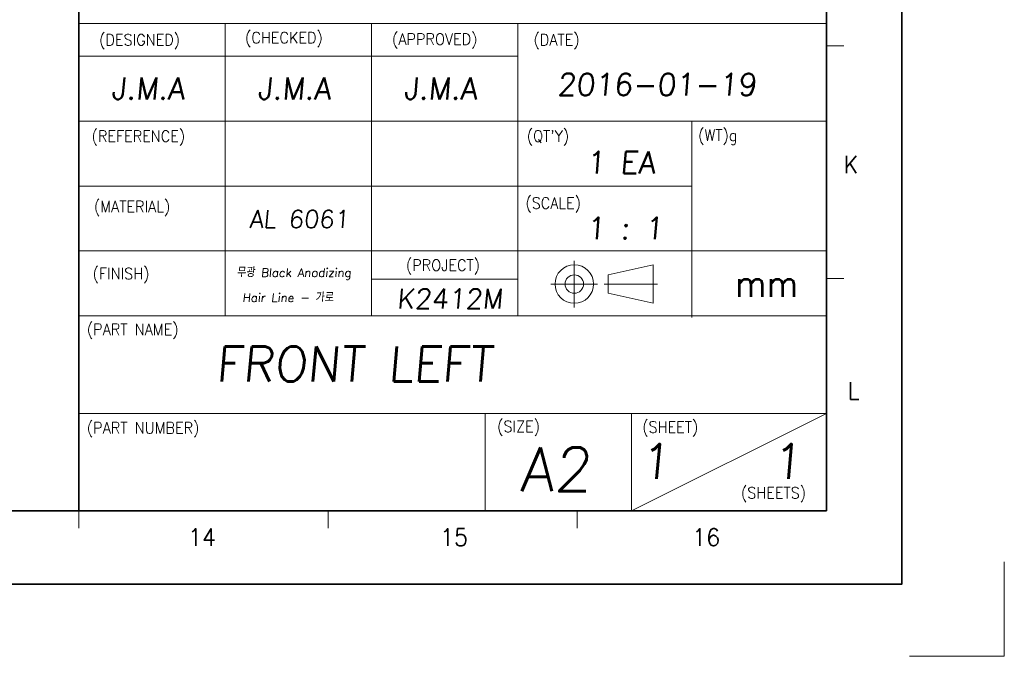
# Model space of a CAD drawing. Header units: millimetres. Extents: x 4497 to 13960, y 12291 to 16372.
# Tile 77 of 217: x 4988 to 5128, y 14968 to 15059. Entities that reach past the tile are written whole.
import ezdxf
from ezdxf.enums import TextEntityAlignment as Align

# ---------------------------------------------------------------- set-up
doc = ezdxf.new("R2010")
doc.units = ezdxf.units.MM
doc.header["$LTSCALE"] = 0.8
doc.linetypes.add('CENTER', pattern=[50.8, 31.75, -6.35, 6.35, -6.35])
doc.layers.get('0').update_dxf_attribs({"linetype": 'CONTINUOUS', "lineweight": 0})
doc.layers.add('1', color=2, linetype='CENTER', lineweight=0)
doc.layers.add('2', color=3, linetype='CONTINUOUS', lineweight=0)
doc.styles.get("Standard").update_dxf_attribs({"font": 'romans.shx', "width": 0.8, "oblique": 5, "bigfont": 'whgtxt.shx'})

msp = doc.modelspace()

# ---------------------------------------------------------------- linework, layer by layer
at = {"color": 7, "linetype": 'Continuous', "lineweight": 35}
for p, q in [((5102.934, 14988.57), (5102.934, 15387.622)), ((4996.072, 14988.57), (4996.072, 15077.622)), ((4533.002, 14988.57), (5102.934, 14988.57))]:
    msp.add_line(p, q, dxfattribs=at)
at = {"color": 7, "linetype": 'Continuous'}
for p, q in [((5102.934, 14988.57), (5102.934, 15077.622)), ((4996.072, 15058.263), (5102.934, 15058.263)), ((5016.98, 15016.448), (5016.98, 15058.263)), ((5037.888, 15016.448), (5037.888, 15058.263)), ((5058.796, 15016.448), (5058.796, 15058.263)), ((5102.934, 15055.079), (5105.425, 15055.079)), ((4996.072, 15053.617), (5058.796, 15053.617)), ((4996.072, 15044.325), (5102.934, 15044.325)), ((5083.688, 15016.227), (5083.688, 15044.325)), ((4996.072, 15035.032), (5083.688, 15035.032)), ((4996.072, 15025.74), (5102.934, 15025.74)), ((5066.89, 15017.672), (5066.89, 15024.343)), ((5071.751, 15022.329), (5078.179, 15023.762)), ((5078.179, 15018.252), (5078.179, 15023.762)), ((5078.179, 15018.252), (5078.179, 15023.762)), ((5037.888, 15021.72), (5058.796, 15021.72)), ((5071.751, 15019.685), (5071.751, 15022.329)), ((5102.934, 15021.825), (5105.425, 15021.825)), ((5063.554, 15021.007), (5070.226, 15021.007)), ((5071.171, 15021.007), (5078.759, 15021.007)), ((5071.751, 15019.685), (5078.179, 15018.252)), ((4996.072, 15016.448), (5102.934, 15016.448)), ((4996.072, 15002.509), (5102.934, 15002.509)), ((5054.149, 14988.57), (5054.149, 15002.509)), ((5075.057, 14988.57), (5075.057, 15002.509)), ((5075.057, 14988.57), (5102.934, 15002.509)), ((4996.072, 14986.079), (4996.072, 14988.57)), ((4996.072, 14988.57), (5102.934, 14988.57)), ((4996.072, 14988.57), (5102.934, 14988.57)), ((5020.434, 14988.57), (5102.934, 14988.57)), ((5031.693, 14986.079), (5031.693, 14988.57)), ((5067.314, 14986.079), (5067.314, 14988.57))]:
    msp.add_line(p, q, dxfattribs=at)
at = {"color": 7, "linetype": 'Continuous', "lineweight": 35}
msp.add_lwpolyline([(4519.723, 14978.096), (5113.723, 14978.096), (5113.723, 15398.096), (4519.723, 15398.096)], close=True, dxfattribs=at)
at = {"color": 7, "linetype": 'Continuous'}
for radius in [2.755, 1.322]:
    msp.add_circle((5066.89, 15021.007), radius, dxfattribs=at)
at = {"layer": '1'}
for p in [(5128.354, 14981.287), (5114.818, 14967.751)]:
    msp.add_line(p, (5128.354, 14967.751), dxfattribs=at)

# ---------------------------------------------------------------- texts
at = {"color": 7, "linetype": 'Continuous', "width": 0.933333}
for s, height, p in [('(DESIGNED)', 1.6156, (4998.968, 15056.748)), ('(CHECKED)', 1.6156, (5019.825, 15057.063)), ('(APPROVED)', 1.6156, (5040.836, 15056.853)), ('(DATE)', 1.6156, (5061.057, 15056.774)), ('(REFERENCE)', 1.6156, (4997.889, 15042.967)), ("(QT'Y)", 1.6156, (5060.092, 15042.994)), ('(WT)g', 1.6156, (5084.584, 15043.098)), ('(MATERIAL)', 1.6156, (4998.219, 15032.897)), ('(SCALE)', 1.6156, (5059.9, 15033.405)), ('(PROJECT)', 1.6156, (5042.818, 15024.523)), ('(FINISH)', 1.6156, (4998.026, 15023.308)), ('mm', 3.7697, (5089.845, 15022.948)), ('(PART NAME)', 1.6156, (4997.21, 15015.336)), ('(PART NUMBER)', 1.6156, (4997.21, 15001.237)), ('(SIZE)', 1.6156, (5055.857, 15001.447)), ('(SHEET)', 1.6156, (5076.6, 15001.36)), ('(SHEETS)', 1.6156, (5090.713, 14991.952))]:
    msp.add_text(s, height=height, dxfattribs=at).set_placement(p, align=Align.TOP_LEFT)
for s, p in [('K', (5106.434, 15038.116)), ('L', (5106.798, 15005.717)), ('14', (5013.664, 14984.785)), ('15', (5049.703, 14984.785)), ('16', (5085.742, 14984.785))]:
    msp.add_text(s, height=2.491, dxfattribs=at).set_placement(p, align=Align.MIDDLE_CENTER)
at = {"linetype": 'Continuous', "oblique": 5}
for s, height, p in [('A2', 6.2755, (5059.1, 14991.358)), ('1', 5.02, (5076.286, 14993.121)), ('1', 5.02, (5095.12, 14993.121))]:
    msp.add_text(s, height=height, dxfattribs=at).set_placement(p)
at = {"layer": '2', "oblique": 5}
for s, height, p in [('2016-01-19', 3.1377, (5064.439, 15047.996)), ('1 EA', 3.1377, (5068.606, 15036.845)), ('1 : 1', 3.1377, (5068.606, 15027.44)), ('FRONT LEFT', 4.9897, (5015.632, 15007.075))]:
    msp.add_text(s, height=height, dxfattribs=at).set_placement(p)
at = {"layer": '2', "linetype": 'Continuous', "oblique": 5}
for s, height, p in [('J.M.A', 3.1377, (5000.694, 15047.434)), ('J.M.A', 3.1377, (5021.602, 15047.434)), ('J.M.A', 3.1377, (5042.509, 15047.434)), ('AL 6061', 2.5416, (5020.445, 15029.031)), ('무광 Black Anodizing', 1.2288, (5018.658, 15022.028)), ('K2412M', 2.824, (5041.506, 15017.493)), ('Hair Line - 가로', 1.2288, (5019.452, 15018.442))]:
    msp.add_text(s, height=height, dxfattribs=at).set_placement(p)

doc.saveas('drawing.dxf')
